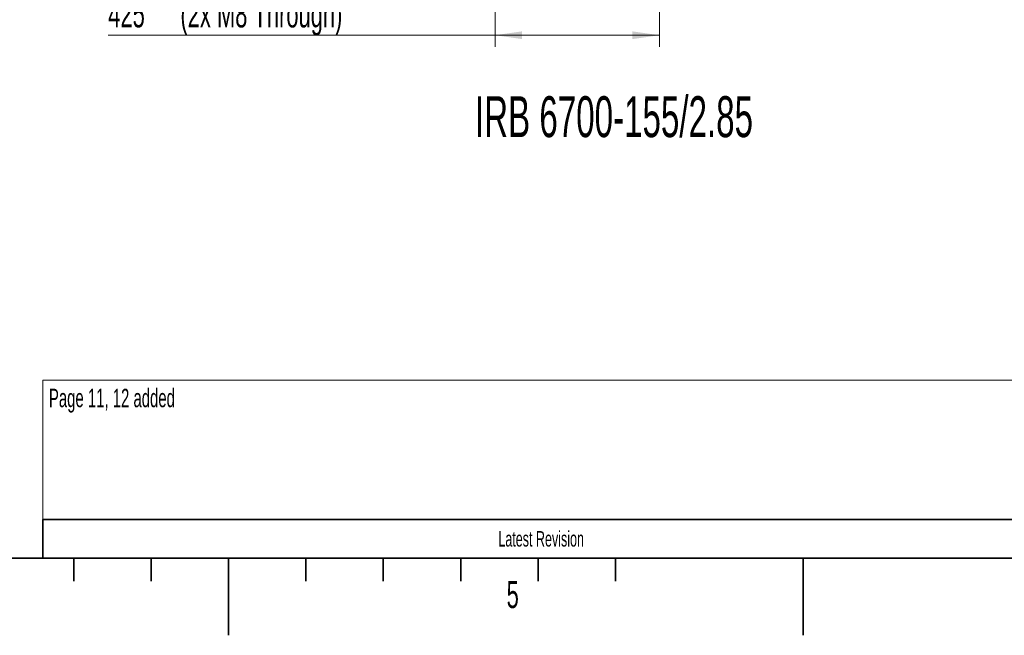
# Model space of a CAD drawing. Header units: millimetres. Extents: x 0 to 11920, y 0 to 8400.
# Tile 28 of 55: x 5440 to 7985, y 0 to 1593. Entities that reach past the tile are written whole.
import ezdxf

# ---------------------------------------------------------------- set-up
doc = ezdxf.new("R2010")
doc.units = ezdxf.units.MM
doc.header["$LTSCALE"] = 20
doc.linetypes.add('CENTERX2', pattern=[20.32, 12.7, -2.54, 2.54, -2.54])
doc.styles.add('SLDTEXTSTYLE0', font='TXT', dxfattribs={"width": 0.605})
doc.dimstyles.new('SLDDIMSTYLE1', dxfattribs={"dimtxt": 70, "dimasz": 70, "dimexe": 0, "dimexo": 0.0625, "dimgap": 17.5, "dimtad": 1, "dimdec": 1, "dimrnd": 1e-09, "dimzin": 12, "dimdsep": 46, "dimtxsty": 'SLDTEXTSTYLE0', "dimsah": 1, "dimcen": 0.09, "dimadec": 0, "dimazin": 3, "dimtfac": 1, "dimtofl": 0, "dimtmove": 0, "dimatfit": 3, "dimfxl": 1, "dimfrac": 2, "dimtolj": 1, "dimtzin": 12, "dimarcsym": 0})

# ---------------------------------------------------------------- blocks, each defined once
blk = doc.blocks.new('_D_5')
at = {"color": 7, "linetype": 'Continuous', "lineweight": 0}
for p, q in [((6668.8, 3423.1), (6668.8, 1522.4)), ((7093.8, 1704.7), (7093.8, 1522.4)), ((6668.8, 1552.4), (5668.9, 1552.4)), ((6668.8, 1552.4), (7093.8, 1552.4))]:
    blk.add_line(p, q, dxfattribs=at)
at = {"color": 7, "linetype": 'Continuous', "lineweight": 18}
for points in [[(6668.8, 1552.4), (6738.8, 1542.4), (6738.8, 1562.4)], [(7093.8, 1552.4), (7023.8, 1562.4), (7023.8, 1542.4)]]:
    blk.add_solid(points, dxfattribs=at)
at = {"color": 7, "linetype": 'Continuous', "lineweight": 18, "char_height": 70, "attachment_point": 1, "style": 'SLDTEXTSTYLE0'}
for s, insert in [('425', (5668.9, 1642.6)), ('(2x M8 Through)', (5855.5, 1642.6))]:
    blk.add_mtext(s, dxfattribs=dict(at, insert=insert))

msp = doc.modelspace()

# ---------------------------------------------------------------- linework, layer by layer
at = {"color": 7, "linetype": 'Continuous', "lineweight": 18}
for p, q in [((8060, 660), (5500, 660)), ((5500, 660), (5500, 300))]:
    msp.add_line(p, q, dxfattribs=at)
at = {"color": 7, "linetype": 'Continuous', "lineweight": 35}
for p, q in [((5500, 300), (8060, 300)), ((5500, 300), (5500, 200)), ((400, 200), (11720, 200)), ((5580, 200), (5580, 140)), ((5780, 200), (5780, 140)), ((5980, 200), (5980, 0)), ((6180, 200), (6180, 140)), ((6380, 200), (6380, 140)), ((6580, 200), (6580, 140)), ((6780, 200), (6780, 140)), ((6980, 200), (6980, 140)), ((7465, 0), (7465, 200))]:
    msp.add_line(p, q, dxfattribs=at)
at = {"color": 7, "linetype": 'CENTERX2', "lineweight": 35}
msp.add_line((5980, 200), (5980, 0), dxfattribs=at)

# ---------------------------------------------------------------- texts
at = {"color": 7, "linetype": 'Continuous', "lineweight": 0, "style": 'SLDTEXTSTYLE0'}
for s, insert, char_height, attachment_point in [('IRB 6700-155/2.85', (6616.82, 1394.62), 105.8333, 1), ('Page 11, 12 added', (5515.56, 637.81), 47.625, 1), ('Latest Revision', (6787.99, 269.67), 40, 2), ('5', (6698.69, 140.64), 70, 1)]:
    msp.add_mtext(s, dxfattribs=dict(at, insert=insert, char_height=char_height, attachment_point=attachment_point))

# ---------------------------------------------------------------- dimensions: what is measured, and where the dimension line sits
at = {"color": 7, "linetype": 'Continuous', "lineweight": 18}
dim = msp.add_linear_dim(base=(7093.79, 1552.37), p1=(6668.79, 3427.11), p2=(7093.79, 1708.75), text='<> (2x M8 Through)', dimstyle='SLDDIMSTYLE1', dxfattribs=at)
dim.commit()
dim.dimension.update_dxf_attribs({"geometry": '_D_5', "text_midpoint": (6117.79, 1552.37), "dimtype": 160})

doc.saveas('drawing.dxf')
